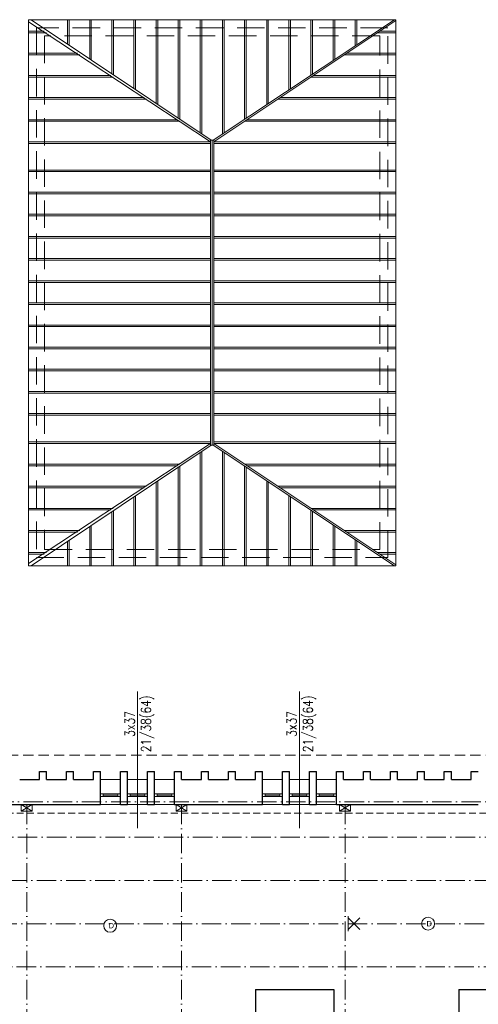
# Model space of a CAD drawing. Header units: millimetres. Extents: x 7052 to 69970, y -1719 to 15326.
# Tile 141 of 160: x 66464 to 67314, y 899 to 2722. Entities that reach past the tile are written whole.
import ezdxf

# ---------------------------------------------------------------- set-up
doc = ezdxf.new("R2010")
doc.units = ezdxf.units.MM
doc.linetypes.add('ACAD_ISO10W100', pattern=[18, 12, -3, 0, -3])
doc.linetypes.add('HIDDEN', pattern=[9.525, 6.35, -3.175])
for name, color, linetype, lineweight in [('m_cienka', 7, 'Continuous', 5), ('m_drewno', 7, 'Continuous', 9), ('m_elektryka', 10, 'Continuous', 5), ('m_stolarka', 7, 'Continuous', 9), ('m_tekst', 7, 'Continuous', 13), ('m_widok', 7, 'Continuous', 9), ('m_ściany', 7, 'Continuous', 30)]:
    doc.layers.add(name, color=color, linetype=linetype, lineweight=lineweight)
doc.styles.get("Standard").update_dxf_attribs({"font": 'arial.ttf'})
doc.styles.add('WYM', font='simplex.shx', dxfattribs={"width": 0.5})

# ---------------------------------------------------------------- blocks, each defined once
blk = doc.blocks.new('oprawa ścienna')
at = {"layer": 'm_elektryka', "color": 0}
for p, q in [((10.6, 10.6), (-10.6, -10.6)), ((-10.6, 10.6), (10.6, -10.6))]:
    blk.add_line(p, q, dxfattribs=at)
at = {"layer": 'm_elektryka', "color": 0, "ltscale": 0.4}
blk.add_line((10.6, 13.6), (10.6, -13.6), dxfattribs=at)

msp = doc.modelspace()

# ---------------------------------------------------------------- linework, layer by layer
at = {"layer": 'm_cienka', "color": 0, "ltscale": 2}
for p, q in [((66682.4, 1478.2), (66682.4, 1225.4)), ((66982.4, 1478.2), (66982.4, 1225.4))]:
    msp.add_line(p, q, dxfattribs=at)
at = {"layer": 'm_cienka', "color": 0, "linetype": 'HIDDEN', "ltscale": 3}
msp.add_line((67432.4, 1360.3), (66236.4, 1360.3), dxfattribs=at)
at = {"layer": 'm_cienka', "color": 0, "linetype": 'HIDDEN', "ltscale": 2}
msp.add_line((67480.9, 1252.8), (66128.9, 1252.8), dxfattribs=at)
at = {"layer": 'm_drewno', "color": 0, "linetype": 'ACAD_ISO10W100', "ltscale": 3}
for p, q in [((67534.9, 1273.8), (66149.9, 1273.8)), ((66476.9, 1268.8), (66476.9, 143.8)), ((66763.9, 1268.8), (66763.9, 143.8)), ((67066.9, 1268.8), (67066.9, 143.8)), ((66027.6, 1208.4), (67568.2, 1208.4)), ((65900.7, 1128.4), (67631.8, 1128.4)), ((65773.7, 1048.4), (67695.4, 1048.4)), ((65646.8, 968.4), (67759, 968.4))]:
    msp.add_line(p, q, dxfattribs=at)
at = {"layer": 'm_drewno', "color": 0, "ltscale": 2}
for p, q in [((66466.9, 1256.8), (66486.9, 1268.8)), ((66486.9, 1256.8), (66466.9, 1268.8)), ((66753.9, 1256.8), (66773.9, 1268.8)), ((66773.9, 1256.8), (66753.9, 1268.8)), ((67056.9, 1256.8), (67076.9, 1268.8)), ((67076.9, 1256.8), (67056.9, 1268.8))]:
    msp.add_line(p, q, dxfattribs=at)
for points in [[(66466.9, 1256.8), (66486.9, 1256.8), (66486.9, 1268.8), (66466.9, 1268.8)], [(66753.9, 1256.8), (66773.9, 1256.8), (66773.9, 1268.8), (66753.9, 1268.8)], [(67056.9, 1256.8), (67076.9, 1256.8), (67076.9, 1268.8), (67056.9, 1268.8)]]:
    msp.add_lwpolyline(points, close=True, dxfattribs=at)
at = {"layer": 'm_elektryka', "color": 0}
for centre in [(67220.9, 1048.4), (66631.6, 1044.6)]:
    msp.add_circle(centre, 12, dxfattribs=at)
at = {"layer": 'm_stolarka', "color": 0, "ltscale": 2}
for p, q in [((66613.9, 1288.8), (66650.9, 1288.8)), ((66613.9, 1283.8), (66613.9, 1288.8)), ((66613.9, 1283.8), (66650.9, 1283.8)), ((66618.9, 1283.8), (66618.9, 1288.8)), ((66618.9, 1286.3), (66645.9, 1286.3)), ((66645.9, 1283.8), (66645.9, 1288.8)), ((66650.9, 1283.8), (66650.9, 1288.8)), ((66663.9, 1288.8), (66700.9, 1288.8)), ((66663.9, 1283.8), (66663.9, 1288.8)), ((66663.9, 1283.8), (66700.9, 1283.8)), ((66668.9, 1283.8), (66668.9, 1288.8)), ((66668.9, 1286.3), (66695.9, 1286.3)), ((66695.9, 1283.8), (66695.9, 1288.8)), ((66700.9, 1283.8), (66700.9, 1288.8)), ((66713.9, 1288.8), (66750.9, 1288.8)), ((66713.9, 1283.8), (66713.9, 1288.8)), ((66713.9, 1283.8), (66750.9, 1283.8)), ((66718.9, 1283.8), (66718.9, 1288.8)), ((66718.9, 1286.3), (66745.9, 1286.3)), ((66745.9, 1283.8), (66745.9, 1288.8)), ((66750.9, 1283.8), (66750.9, 1288.8)), ((66913.9, 1288.8), (66950.9, 1288.8)), ((66913.9, 1283.8), (66913.9, 1288.8)), ((66913.9, 1283.8), (66950.9, 1283.8)), ((66918.9, 1283.8), (66918.9, 1288.8)), ((66918.9, 1286.3), (66945.9, 1286.3)), ((66945.9, 1283.8), (66945.9, 1288.8)), ((66950.9, 1283.8), (66950.9, 1288.8)), ((66963.9, 1288.8), (67000.9, 1288.8)), ((66963.9, 1283.8), (66963.9, 1288.8)), ((66963.9, 1283.8), (67000.9, 1283.8)), ((66968.9, 1283.8), (66968.9, 1288.8)), ((66968.9, 1286.3), (66995.9, 1286.3)), ((66995.9, 1283.8), (66995.9, 1288.8)), ((67000.9, 1283.8), (67000.9, 1288.8)), ((67013.9, 1288.8), (67050.9, 1288.8)), ((67013.9, 1283.8), (67013.9, 1288.8)), ((67013.9, 1283.8), (67050.9, 1283.8)), ((67018.9, 1283.8), (67018.9, 1288.8)), ((67018.9, 1286.3), (67045.9, 1286.3)), ((67045.9, 1283.8), (67045.9, 1288.8)), ((67050.9, 1283.8), (67050.9, 1288.8))]:
    msp.add_line(p, q, dxfattribs=at)
at = {"layer": 'm_widok', "color": 0, "ltscale": 2}
for p, q in [((66480.2, 2718.1), (66817.7, 2496.2)), ((66818.7, 2499.1), (66485.5, 2722.2)), ((66552.7, 2677.2), (66552.7, 2722.2)), ((66555.7, 2675.2), (66555.7, 2722.2)), ((66593.7, 2649.8), (66593.7, 2722.2)), ((66596.7, 2647.8), (66596.7, 2722.2)), ((66634.7, 2622.3), (66634.7, 2722.2)), ((66637.7, 2620.3), (66637.7, 2722.2)), ((66675.7, 2594.9), (66675.7, 2722.2)), ((66678.7, 2592.9), (66678.7, 2722.2)), ((66716.7, 2567.4), (66716.7, 2722.2)), ((66719.7, 2565.4), (66719.7, 2722.2)), ((66757.7, 2540), (66757.7, 2722.2)), ((66760.7, 2538), (66760.7, 2722.2)), ((66798.7, 2512.5), (66798.7, 2722.2)), ((66801.7, 2510.5), (66801.7, 2722.2)), ((67158.4, 2722.2), (66822.7, 2499.1)), ((67161.2, 2720.4), (66823.7, 2496.1)), ((66839.7, 2510.4), (66839.7, 2722.2)), ((66842.7, 2512.4), (66842.7, 2722.2)), ((66880.7, 2537.6), (66880.7, 2722.2)), ((66883.7, 2539.6), (66883.7, 2722.2)), ((66921.7, 2564.9), (66921.7, 2722.2)), ((66924.7, 2566.8), (66924.7, 2722.2)), ((66962.7, 2592.1), (66962.7, 2722.2)), ((66965.7, 2594.1), (66965.7, 2722.2)), ((67003.7, 2619.3), (67003.7, 2722.2)), ((67006.7, 2621.3), (67006.7, 2722.2)), ((67044.7, 2646.6), (67044.7, 2722.2)), ((67047.7, 2648.6), (67047.7, 2722.2)), ((67085.7, 2673.8), (67085.7, 2722.2)), ((67088.7, 2675.8), (67088.7, 2722.2)), ((66480.2, 2701), (66509.4, 2701)), ((66480.2, 2701), (66509.4, 2701)), ((67161.2, 2701), (67132, 2701)), ((67161.2, 2701), (67132, 2701)), ((66480.2, 2698), (66513.9, 2698)), ((66480.2, 2698), (66513.9, 2698)), ((67161.2, 2698), (67127.4, 2698)), ((67161.2, 2698), (67127.4, 2698)), ((66480.2, 2660), (66571.1, 2660)), ((66480.2, 2657), (66575.6, 2657)), ((67161.2, 2657), (67065.7, 2657)), ((67161.2, 2660), (67070.3, 2660)), ((66480.2, 2619), (66632.8, 2619)), ((66480.2, 2616), (66637.3, 2616)), ((67161.2, 2616), (67004, 2616)), ((67161.2, 2619), (67008.5, 2619)), ((66480.2, 2578), (66694.5, 2578)), ((66480.2, 2575), (66699, 2575)), ((67161.2, 2575), (66942.3, 2575)), ((67161.2, 2578), (66946.8, 2578)), ((66480.2, 2537), (66756.2, 2537)), ((67161.2, 2537), (66885.1, 2537)), ((66480.2, 2534), (66760.7, 2534)), ((67161.2, 2534), (66880.6, 2534)), ((66817.7, 2499.1), (66817.7, 1934.2)), ((66817.7, 2499.1), (66823.7, 2499.1)), ((66820.7, 2499.1), (66820.7, 1934.2)), ((66823.7, 2499.1), (66823.7, 1934.2)), ((66480.2, 2496.1), (66817.7, 2496.1)), ((66480.2, 2493.1), (66817.7, 2493.1)), ((67161.2, 2496.1), (66823.7, 2496.1)), ((67161.2, 2493.1), (66823.7, 2493.1)), ((66480.2, 2443.8), (66817.7, 2443.8)), ((67161.2, 2443.8), (66823.7, 2443.8)), ((66480.2, 2440.8), (66817.7, 2440.8)), ((67161.2, 2440.8), (66823.7, 2440.8)), ((66480.2, 2402.8), (66817.7, 2402.8)), ((66480.2, 2399.8), (66817.7, 2399.8)), ((67161.2, 2402.8), (66823.7, 2402.8)), ((67161.2, 2399.8), (66823.7, 2399.8)), ((66480.2, 2361.8), (66817.7, 2361.8)), ((66480.2, 2358.8), (66817.7, 2358.8)), ((67161.2, 2361.8), (66823.7, 2361.8)), ((67161.2, 2358.8), (66823.7, 2358.8)), ((66480.2, 2320.8), (66817.7, 2320.8)), ((66480.2, 2317.8), (66817.7, 2317.8)), ((67161.2, 2320.8), (66823.7, 2320.8)), ((67161.2, 2317.8), (66823.7, 2317.8)), ((66480.2, 2279.8), (66817.7, 2279.8)), ((67161.2, 2279.8), (66823.7, 2279.8)), ((66480.2, 2276.8), (66817.7, 2276.8)), ((67161.2, 2276.8), (66823.7, 2276.8)), ((66480.2, 2238.8), (66817.7, 2238.8)), ((66480.2, 2235.8), (66817.7, 2235.8)), ((67161.2, 2238.8), (66823.7, 2238.8)), ((67161.2, 2235.8), (66823.7, 2235.8)), ((66480.2, 2197.8), (66817.7, 2197.8)), ((66480.2, 2194.8), (66817.7, 2194.8)), ((67161.2, 2197.8), (66823.7, 2197.8)), ((67161.2, 2194.8), (66823.7, 2194.8)), ((66480.2, 2156.8), (66817.7, 2156.8)), ((66480.2, 2153.8), (66817.7, 2153.8)), ((67161.2, 2156.8), (66823.7, 2156.8)), ((67161.2, 2153.8), (66823.7, 2153.8)), ((66480.2, 2115.8), (66817.7, 2115.8)), ((67161.2, 2115.8), (66823.7, 2115.8)), ((66480.2, 2112.8), (66817.7, 2112.8)), ((67161.2, 2112.8), (66823.7, 2112.8)), ((66480.2, 2074.8), (66817.7, 2074.8)), ((66480.2, 2071.8), (66817.7, 2071.8)), ((67161.2, 2074.8), (66823.7, 2074.8)), ((67161.2, 2071.8), (66823.7, 2071.8)), ((66480.2, 2033.8), (66817.7, 2033.8)), ((66480.2, 2030.8), (66817.7, 2030.8)), ((67161.2, 2033.8), (66823.7, 2033.8)), ((67161.2, 2030.8), (66823.7, 2030.8)), ((66480.2, 1992.8), (66817.7, 1992.8)), ((66480.2, 1989.8), (66817.7, 1989.8)), ((67161.2, 1992.8), (66823.7, 1992.8)), ((67161.2, 1989.8), (66823.7, 1989.8)), ((66480.2, 1940.4), (66817.7, 1940.4)), ((66480.2, 1937.4), (66817.7, 1937.4)), ((66480.2, 1715.3), (66817.7, 1937.2)), ((66818.7, 1934.2), (66485.5, 1711.2)), ((66817.7, 1934.2), (66823.7, 1934.2)), ((67158.4, 1711.2), (66822.7, 1934.2)), ((67161.2, 1940.4), (66823.7, 1940.4)), ((67161.2, 1937.4), (66823.7, 1937.4)), ((67161.2, 1713), (66823.7, 1937.2)), ((66798.7, 1920.8), (66798.7, 1711.2)), ((66801.7, 1922.8), (66801.7, 1711.2)), ((66839.7, 1923), (66839.7, 1711.2)), ((66842.7, 1921), (66842.7, 1711.2)), ((66480.2, 1899.4), (66760.7, 1899.4)), ((66480.2, 1896.4), (66756.2, 1896.4)), ((67161.2, 1899.4), (66880.6, 1899.4)), ((67161.2, 1896.4), (66885.1, 1896.4)), ((66757.7, 1893.4), (66757.7, 1711.2)), ((66760.7, 1895.4), (66760.7, 1711.2)), ((66880.7, 1895.7), (66880.7, 1711.2)), ((66883.7, 1893.7), (66883.7, 1711.2)), ((66716.7, 1865.9), (66716.7, 1711.2)), ((66719.7, 1867.9), (66719.7, 1711.2)), ((66921.7, 1868.5), (66921.7, 1711.2)), ((66924.7, 1866.5), (66924.7, 1711.2)), ((66480.2, 1858.4), (66699, 1858.4)), ((66480.2, 1855.4), (66694.5, 1855.4)), ((67161.2, 1858.4), (66942.3, 1858.4)), ((67161.2, 1855.4), (66946.8, 1855.4)), ((66675.7, 1838.5), (66675.7, 1711.2)), ((66678.7, 1840.5), (66678.7, 1711.2)), ((66962.7, 1841.2), (66962.7, 1711.2)), ((66965.7, 1839.2), (66965.7, 1711.2)), ((66480.2, 1817.4), (66637.3, 1817.4)), ((66480.2, 1814.4), (66632.8, 1814.4)), ((66634.7, 1811), (66634.7, 1711.2)), ((66637.7, 1813), (66637.7, 1711.2)), ((67003.7, 1814), (67003.7, 1711.2)), ((67161.2, 1817.4), (67004, 1817.4)), ((67006.7, 1812), (67006.7, 1711.2)), ((67161.2, 1814.4), (67008.5, 1814.4)), ((67044.7, 1786.8), (67044.7, 1711.2)), ((66480.2, 1776.4), (66575.6, 1776.4)), ((66480.2, 1773.4), (66571.1, 1773.4)), ((66593.7, 1783.6), (66593.7, 1711.2)), ((66596.7, 1785.6), (66596.7, 1711.2)), ((67047.7, 1784.8), (67047.7, 1711.2)), ((67161.2, 1776.4), (67065.7, 1776.4)), ((67161.2, 1773.4), (67070.3, 1773.4)), ((66552.7, 1756.1), (66552.7, 1711.2)), ((66555.7, 1758.1), (66555.7, 1711.2)), ((67085.7, 1759.5), (67085.7, 1711.2)), ((67088.7, 1757.5), (67088.7, 1711.2)), ((66480.2, 1735.4), (66513.9, 1735.4)), ((66480.2, 1732.4), (66509.4, 1732.4)), ((67161.2, 1735.4), (67127.4, 1735.4)), ((67161.2, 1732.4), (67132, 1732.4)), ((66613.9, 1315.3), (66650.9, 1315.3)), ((66663.9, 1315.3), (66700.9, 1315.3)), ((66713.9, 1315.3), (66750.9, 1315.3)), ((66913.9, 1315.3), (66950.9, 1315.3)), ((66963.9, 1315.3), (67000.9, 1315.3)), ((67013.9, 1315.3), (67050.9, 1315.3)), ((66613.9, 1268.8), (66650.9, 1268.8)), ((66663.9, 1268.8), (66700.9, 1268.8)), ((66713.9, 1268.8), (66750.9, 1268.8)), ((66913.9, 1268.8), (66950.9, 1268.8)), ((66963.9, 1268.8), (67000.9, 1268.8)), ((67013.9, 1268.8), (67050.9, 1268.8))]:
    msp.add_line(p, q, dxfattribs=at)
msp.add_lwpolyline([(66480.2, 2722.2), (66480.2, 1711.2), (67161.2, 1711.2), (67161.2, 2722.2)], close=True, dxfattribs=at)
at = {"layer": 'm_widok', "color": 0, "linetype": 'HIDDEN', "ltscale": 8}
for points in [[(66495.2, 2707.2), (66495.2, 1726.2), (67146.2, 1726.2), (67146.2, 2707.2)], [(66510.2, 2692.2), (66510.2, 1741.2), (67131.2, 1741.2), (67131.2, 2692.2)]]:
    msp.add_lwpolyline(points, close=True, dxfattribs=at)
at = {"layer": 'm_ściany', "color": 0, "ltscale": 2}
for p, q in [((66463.9, 1315.3), (66500.9, 1315.3)), ((66500.9, 1330.3), (66513.9, 1330.3)), ((66513.9, 1315.3), (66550.9, 1315.3)), ((66550.9, 1330.3), (66563.9, 1330.3)), ((66563.9, 1315.3), (66600.9, 1315.3)), ((66600.9, 1330.3), (66613.9, 1330.3)), ((66650.9, 1330.3), (66663.9, 1330.3)), ((66700.9, 1330.3), (66713.9, 1330.3)), ((66750.9, 1330.3), (66763.9, 1330.3)), ((66763.9, 1315.3), (66800.9, 1315.3)), ((66800.9, 1330.3), (66813.9, 1330.3)), ((66813.9, 1315.3), (66850.9, 1315.3)), ((66850.9, 1330.3), (66863.9, 1330.3)), ((66863.9, 1315.3), (66900.9, 1315.3)), ((66900.9, 1330.3), (66913.9, 1330.3)), ((66950.9, 1330.3), (66963.9, 1330.3)), ((67000.9, 1330.3), (67013.9, 1330.3)), ((67050.9, 1330.3), (67063.9, 1330.3)), ((67063.9, 1315.3), (67100.9, 1315.3)), ((67100.9, 1330.3), (67113.9, 1330.3)), ((67113.9, 1315.3), (67150.9, 1315.3)), ((67150.9, 1330.3), (67163.9, 1330.3)), ((67163.9, 1315.3), (67200.9, 1315.3)), ((67200.9, 1330.3), (67213.9, 1330.3)), ((67213.9, 1315.3), (67250.9, 1315.3)), ((67250.9, 1330.3), (67263.9, 1330.3)), ((67263.9, 1315.3), (67300.9, 1315.3)), ((67300.9, 1330.3), (67313.9, 1330.3)), ((66400.9, 1268.8), (66613.9, 1268.8)), ((66650.9, 1268.8), (66663.9, 1268.8)), ((66700.9, 1268.8), (66713.9, 1268.8)), ((66700.9, 1268.8), (66713.9, 1268.8)), ((66750.9, 1268.8), (66913.9, 1268.8)), ((66950.9, 1268.8), (66963.9, 1268.8)), ((66950.9, 1268.8), (66963.9, 1268.8)), ((67000.9, 1268.8), (67013.9, 1268.8)), ((67000.9, 1268.8), (67013.9, 1268.8)), ((67050.9, 1268.8), (67313.9, 1268.8)), ((66900.9, 926.8), (66900.9, 867.8)), ((66900.9, 926.8), (67045.9, 926.8)), ((67045.9, 926.8), (67045.9, 867.8)), ((67277.9, 926.8), (67466.9, 926.8)), ((67277.9, 926.8), (67277.9, 867.8))]:
    msp.add_line(p, q, dxfattribs=at)
at = {"layer": 'm_ściany', "color": 0, "ltscale": 3}
for p, q in [((66500.9, 1315.3), (66500.9, 1330.3)), ((66513.9, 1315.3), (66513.9, 1330.3)), ((66550.9, 1315.3), (66550.9, 1330.3)), ((66563.9, 1315.3), (66563.9, 1330.3)), ((66600.9, 1315.3), (66600.9, 1330.3)), ((66613.9, 1268.8), (66613.9, 1330.3)), ((66650.9, 1268.8), (66650.9, 1330.3)), ((66663.9, 1268.8), (66663.9, 1330.3)), ((66700.9, 1268.8), (66700.9, 1330.3)), ((66713.9, 1268.8), (66713.9, 1330.3)), ((66750.9, 1268.8), (66750.9, 1330.3)), ((66763.9, 1315.3), (66763.9, 1330.3)), ((66800.9, 1315.3), (66800.9, 1330.3)), ((66813.9, 1315.3), (66813.9, 1330.3)), ((66850.9, 1315.3), (66850.9, 1330.3)), ((66863.9, 1315.3), (66863.9, 1330.3)), ((66900.9, 1315.3), (66900.9, 1330.3)), ((66913.9, 1268.8), (66913.9, 1330.3)), ((66950.9, 1268.8), (66950.9, 1330.3)), ((66963.9, 1268.8), (66963.9, 1330.3)), ((67000.9, 1268.8), (67000.9, 1330.3)), ((67013.9, 1268.8), (67013.9, 1330.3)), ((67050.9, 1268.8), (67050.9, 1330.3)), ((67063.9, 1315.3), (67063.9, 1330.3)), ((67100.9, 1315.3), (67100.9, 1330.3)), ((67113.9, 1315.3), (67113.9, 1330.3)), ((67150.9, 1315.3), (67150.9, 1330.3)), ((67163.9, 1315.3), (67163.9, 1330.3)), ((67200.9, 1315.3), (67200.9, 1330.3)), ((67213.9, 1315.3), (67213.9, 1330.3)), ((67250.9, 1315.3), (67250.9, 1330.3)), ((67263.9, 1315.3), (67263.9, 1330.3)), ((67300.9, 1315.3), (67300.9, 1330.3))]:
    msp.add_line(p, q, dxfattribs=at)

# ---------------------------------------------------------------- block references
at = {"layer": 'm_elektryka', "color": 0, "rotation": 180}
msp.add_blockref('oprawa ścienna', (67083.5, 1048.4), dxfattribs=at)

# ---------------------------------------------------------------- texts
at = {"layer": 'm_tekst', "color": 0, "ltscale": 2, "char_height": 17, "width": 45.672, "attachment_point": 3, "rotation": 90, "style": 'WYM'}
for insert in [(66659.1, 1441), (66959.1, 1441)]:
    msp.add_mtext('\\pxqc;{\\H1.0588x;\\W0.8;3x37\\P21/38(64)\\W0.6; \\H0.94444x; }', dxfattribs=dict(at, insert=insert))
at = {"layer": 'm_tekst', "color": 0, "char_height": 10, "attachment_point": 1}
for insert in [(66628.7, 1049.7), (67217.9, 1053.5)]:
    msp.add_mtext_dynamic_manual_height_columns('D', width=54.427, gutter_width=75, heights=[0], dxfattribs=dict(at, insert=insert))

doc.saveas('drawing.dxf')
